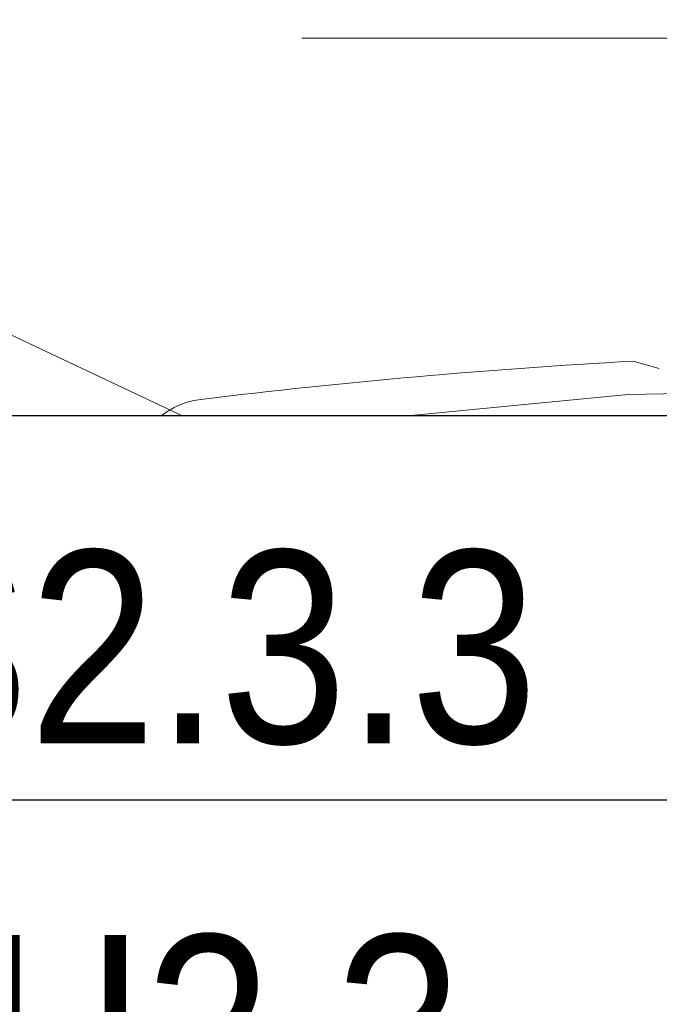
# Model space of a CAD drawing. Header units: millimetres. Extents: x -290 to 116110, y -2975 to 80225.
# Tile 42 of 247: x 49418 to 50249, y 28109 to 29387. Entities that reach past the tile are written whole.
import ezdxf
from ezdxf import colors
from ezdxf.entities.mleader import LeaderData, LeaderLine
from ezdxf.enums import TextEntityAlignment as Align
from ezdxf.math import Vec2, Vec3

# ---------------------------------------------------------------- set-up
doc = ezdxf.new("R2018")
doc.units = ezdxf.units.MM
doc.set_wipeout_variables(frame=1)
doc.linetypes.add('ADSK_Линия сетки', pattern=[25, 20, -2.5, 0, -2.5])
for name, color, linetype, lineweight in [('КИП_выноска', 6, 'Continuous', 25), ('Оси', 7, 'Continuous', 9), ('Парковка', 7, 'Continuous', 18), ('Элементы узлов', 7, 'Continuous', 18)]:
    doc.layers.add(name, color=color, linetype=linetype, lineweight=lineweight)
doc.styles.add('Arial', font='arial.ttf', dxfattribs={"width": 0.85, "height": 350})
doc.styles.add('GOST 2.304', font='simplex.shx', dxfattribs={"width": 0.65, "oblique": 15})
doc.styles.get("Standard").update_dxf_attribs({"font": 'arial.ttf'})

# ---------------------------------------------------------------- blocks, each defined once
blk = doc.blocks.new('199_Парковочные места 3 класса и МГН - Средний класс-V65-B2_-11_400__На лист секция 4_-11_400')
at = {"layer": 'Парковка', "color": 253, "true_color": 0xaaaaaa}
for q in [(2500, 0), (0, 0)]:
    blk.add_line((0, -5300), q, dxfattribs=at)
at = {"layer": 'Элементы узлов', "color": 253, "true_color": 0xaaaaaa}
for p, q in [((462.6, -3681.8), (453.3, -3259.9)), ((419.2, -3675.6), (428.5, -3641.5)), ((428.5, -3641.5), (419.2, -3675.6)), ((511.9, -4192.1), (462.6, -3681.8)), ((1253.8, -3770.9), (753.8, -3770.9)), ((1253.8, -3800.9), (753.8, -3800.9)), ((707.7, -3817), (596, -4265.1)), ((737.9, -3819.8), (645.9, -4188.9)), ((574.3, -4041.7), (555, -4041.7)), ((1188.1, -4261.3), (1176.6, -4307.4))]:
    blk.add_line(p, q, dxfattribs=at)
for centre, radius, start, end in [((29999.8, -2117.9), 29507.5, 179.16337, 184.05433), ((29999.8, -2117.9), 29487.5, 182.57574, 183.2896), ((270, -3491.9), 431, 312.4417, 345.7397), ((104.4, -3598.1), 603.3, 335.9999, 0.0001), ((9206.1, -3181.8), 8800.8, 183.21671, 186.88355), ((9206.1, -3181.8), 8800.8, 183.21671, 186.88355), ((753.8, -3817), 46.1, 90, 180), ((753.8, -3817), 16.1, 90, 189.7873), ((-103, -3648.4), 783.2, 329.8554, 345.5814), ((1253.8, 2688.8), 6904.6, 264.9489, 275.0511), ((592.6, -4184.1), 81.1, 185.6929, 272.4229), ((599.8, -4201.7), 33.8, 184.0543, 277.095), ((571.1, -4224.2), 103.1, 186.8835, 266.3593), ((571.1, -4224.2), 103.1, 186.8835, 266.3593), ((1253.8, 3792.2), 8053.7, 265.37189, 274.62811), ((1185.4, -179.7), 4127.7, 261.7908, 270.9499), ((1322.3, -179.7), 4127.7, 269.0501, 278.2092), ((1249.8, 6442.3), 10791.2, 266.35928, 270.02128), ((1249.8, 6442.3), 10791.2, 266.35928, 270.02128), ((1257.8, 6442.3), 10791.2, 269.97872, 273.64072)]:
    blk.add_arc(centre, radius, start, end, dxfattribs=at)
blk = doc.blocks.new('135_SLK_GD_AR_rvt-1-B2_-11_400__На лист секция 4_-11_400')
at = {"layer": 'Парковка', "color": 253, "lineweight": 18, "true_color": 0xaaaaaa, "rotation": 269.999999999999}
blk.add_blockref('199_Парковочные места 3 класса и МГН - Средний класс-V65-B2_-11_400__На лист секция 4_-11_400', (-13081709.7, -9269598.3), dxfattribs=at)
blk = doc.blocks.new('A$Cc005853f')
at = {"layer": 'Оси', "color": 253, "linetype": 'ADSK_Линия сетки', "true_color": 0xaaaaaa}
blk.add_line((96019.7, 27539.4), (2672.6, 27539.4), dxfattribs=at)
at = {"lineweight": 5}
blk.add_blockref('135_SLK_GD_AR_rvt-1-B2_-11_400__На лист секция 4_-11_400', (13133512.8, 9298039.8), dxfattribs=at)
blk = doc.blocks.new('_None')
blk = doc.blocks.new('*U339')
at = {"color": 0, "linetype": 'Continuous', "lineweight": 30, "ltscale": 75, "width": 0.85, "flags": 104}
blk.add_attdef('ПРИМЕЧАНИЕ_1', text='', height=2.5, dxfattribs=at).set_placement((8, 3.611), align=Align.BOTTOM_CENTER)
at = {"color": 0, "lineweight": 30, "style": 'GOST 2.304', "width": 0.85}
for tag, p in [('ИМЯ_КАБЕЛЯ_2', (8, -7.5)), ('ИМЯ_КАБЕЛЯ_3', (8, -12.5)), ('ИМЯ_КАБЕЛЯ_4', (8, -17.5)), ('ИМЯ_КАБЕЛЯ_5', (8, -22.5)), ('ИМЯ_КАБЕЛЯ_6', (8, -27.5)), ('ИМЯ_КАБЕЛЯ_7', (8, -32.5)), ('ИМЯ_КАБЕЛЯ_8', (8, -37.5)), ('ИМЯ_КАБЕЛЯ_9', (8, -42.5))]:
    blk.add_attdef(tag, text='', height=2.5, dxfattribs=at).set_placement(p, align=Align.BOTTOM_CENTER)
at = {"color": 0, "lineweight": 30, "width": 0.85, "flags": 104}
blk.add_attdef('ПРИМЕЧАНИЕ_2', text='', height=2.5, dxfattribs=at).set_placement((8, -7.53), align=Align.BOTTOM_CENTER)
at = {"linetype": 'Continuous'}
blk.add_wipeout([(0, 2.5), (16, 2.5), (16, -2.5), (0, -2.5)], dxfattribs=at)
at = {"color": 0, "linetype": 'Continuous'}
blk.add_lwpolyline([(0, -2.5), (16, -2.5), (16, 2.5), (0, 2.5)], close=True, dxfattribs=at)
at = {"color": 0, "lineweight": 30, "style": 'GOST 2.304', "width": 0.85}
blk.add_attdef('ИМЯ_КАБЕЛЯ_1', text='', height=2.5, dxfattribs=at).set_placement((8, -2.5), align=Align.BOTTOM_CENTER)

msp = doc.modelspace()

# ---------------------------------------------------------------- block references
msp.add_blockref('A$Cc005853f', (2087, 921.7))

# ---------------------------------------------------------------- next in the draw order: leaders
at = {"layer": 'КИП_выноска'}
ml = msp.add_multileader_mtext('Standard', dxfattribs=at)
ml.set_content('LS2.3.1...LS2.3.3\\PДН2.3', color=256, style='Arial')
ml.set_leader_properties(color=256, linetype='ByLayer', lineweight=-1)
ml.set_arrow_properties(name='NONE')
ml.build(insert=Vec2(0, 0))
ml.multileader.update_dxf_attribs({"has_dogleg": 0, "text_left_attachment_type": 6, "text_right_attachment_type": 6, "dogleg_length": 0.5, "arrow_head_size": 300})
ctx = ml.context
ctx.base_point, ctx.char_height, ctx.arrow_head_size, ctx.landing_gap_size, ctx.plane_origin = Vec3(47193.4, 29486.5), 250, 300, 100, Vec3(53065.5, 26925.8)
ctx.left_attachment, ctx.right_attachment = 6, 6
notes = []
notes.append((ctx, [(0, (1, 1, 0), (47192.9, 29486.5), (1, 0), 0.5, [(0, [(46078.3, 26934.2)], 0, [])])]))
ctx.mtext.insert, ctx.mtext.width, ctx.mtext.flow_direction = Vec3(47293.4, 29794.9), 2365.858, 5
ctx.mtext.has_bg_fill, ctx.mtext.bg_color, ctx.mtext.bg_scale_factor, ctx.mtext.bg_transparency, ctx.mtext.use_window_bg_color = 1, -1027028792, 1.5, 0, 1
for ctx, leaders in notes:
    for number, flags, end, landing, length, lines in leaders:
        leader = LeaderData()
        leader.index, (leader.has_last_leader_line, leader.has_dogleg_vector, leader.attachment_direction) = number, flags
        leader.last_leader_point, leader.dogleg_vector, leader.dogleg_length = Vec3(end), Vec3(landing), length
        for number, points, colour, breaks in lines:
            line = LeaderLine()
            line.index, line.vertices, line.color, line.breaks = number, Vec3.list(points), colors.encode_raw_color(colour), breaks
            leader.lines.append(line)
        ctx.leaders.append(leader)

# ---------------------------------------------------------------- next in the draw order: block references
ref = msp.add_blockref('*U339', (48779, 28623.2), dxfattribs=dict(at, xscale=100, yscale=100, zscale=100))
lines = msp.add_mtext('\\W0.8500;', dxfattribs={"layer": '0', "color": 0, "linetype": 'Continuous', "lineweight": 30, "ltscale": 75, "insert": (49579, 28984.2), "char_height": 2.5, "attachment_point": 1})
ref.add_attrib('ПРИМЕЧАНИЕ_1', '', (49579, 28984.2), dxfattribs={"flags": 104}).embed_mtext(lines)
ref.add_attrib('ИМЯ_КАБЕЛЯ_1', 'LS2.3.3', dxfattribs={"layer": '0', "color": 0, "lineweight": 30, "height": 250, "style": 'Arial', "width": 0.85}).set_placement((49579, 28373.2), align=Align.BOTTOM_CENTER)

# ---------------------------------------------------------------- next in the draw order: block references
ref = msp.add_blockref('*U339', (48779, 28124.2), dxfattribs=dict(at, xscale=100, yscale=100, zscale=100))
lines = msp.add_mtext('\\W0.8500;', dxfattribs={"layer": '0', "color": 0, "linetype": 'Continuous', "lineweight": 30, "ltscale": 75, "insert": (49579, 28485.2), "char_height": 2.5, "attachment_point": 1})
ref.add_attrib('ПРИМЕЧАНИЕ_1', '', (49579, 28485.2), dxfattribs={"flags": 104}).embed_mtext(lines)
ref.add_attrib('ИМЯ_КАБЕЛЯ_1', 'ДН2.3', dxfattribs={"layer": '0', "color": 0, "lineweight": 30, "height": 250, "style": 'Arial', "width": 0.85}).set_placement((49579, 27874.2), align=Align.BOTTOM_CENTER)

doc.saveas('drawing.dxf')
